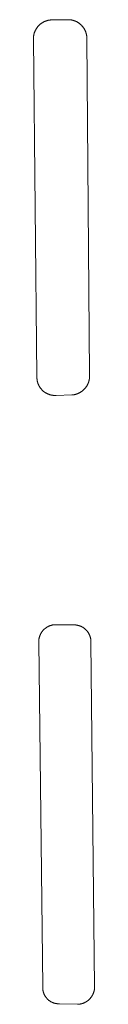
# Model space of a CAD drawing. Extents: x 211930 to 222589, y 569015 to 577578.
# Tile 84 of 95: x 222556.63 to 222558.23, y 575912.91 to 575938.68. Entities that reach past the tile are written whole.
import ezdxf

# ---------------------------------------------------------------- set-up
doc = ezdxf.new("R2010")
doc.units = 0
doc.layers.add('016 Alles planjaar 2023', color=72, linetype='Continuous', lineweight=20, true_color=0x1e90ff)

msp = doc.modelspace()

# ---------------------------------------------------------------- hatches: boundary and pattern name
at = {"layer": '016 Alles planjaar 2023', "true_color": 0x1e90ff}
h = msp.add_hatch(dxfattribs=at)
h.set_pattern_fill('DQ_CLEAR', color=72, style=0)
h.set_pattern_definition([])
h.paths.add_polyline_path([(222556.628, 575938.169), (222556.721, 575929.343), (222556.721, 575929.335), (222556.72, 575929.327), (222556.72, 575929.319), (222556.72, 575929.311), (222556.721, 575929.303), (222556.721, 575929.295), (222556.721, 575929.288), (222556.722, 575929.28), (222556.723, 575929.272), (222556.724, 575929.264), (222556.725, 575929.256), (222556.726, 575929.248), (222556.727, 575929.24), (222556.728, 575929.233), (222556.73, 575929.225), (222556.731, 575929.217), (222556.733, 575929.209), (222556.735, 575929.202), (222556.737, 575929.194), (222556.739, 575929.186), (222556.741, 575929.179), (222556.744, 575929.171), (222556.746, 575929.164), (222556.749, 575929.156), (222556.752, 575929.149), (222556.755, 575929.141), (222556.758, 575929.134), (222556.761, 575929.127), (222556.764, 575929.119), (222556.767, 575929.112), (222556.771, 575929.105), (222556.775, 575929.098), (222556.778, 575929.091), (222556.782, 575929.084), (222556.786, 575929.077), (222556.79, 575929.071), (222556.794, 575929.064), (222556.799, 575929.057), (222556.803, 575929.051), (222556.808, 575929.044), (222556.812, 575929.038), (222556.817, 575929.031), (222556.822, 575929.025), (222556.827, 575929.019), (222556.832, 575929.013), (222556.837, 575929.007), (222556.842, 575929.001), (222556.848, 575928.995), (222556.853, 575928.989), (222556.859, 575928.983), (222556.864, 575928.978), (222556.87, 575928.972), (222556.876, 575928.967), (222556.882, 575928.962), (222556.888, 575928.957), (222556.894, 575928.951), (222556.9, 575928.946), (222556.906, 575928.942), (222556.912, 575928.937), (222556.919, 575928.932), (222556.925, 575928.928), (222556.932, 575928.923), (222556.938, 575928.919), (222556.945, 575928.915), (222556.952, 575928.91), (222556.959, 575928.906), (222556.966, 575928.903), (222556.973, 575928.899), (222556.98, 575928.895), (222556.987, 575928.892), (222556.994, 575928.888), (222557.001, 575928.885), (222557.008, 575928.882), (222557.016, 575928.879), (222557.023, 575928.876), (222557.03, 575928.873), (222557.038, 575928.87), (222557.045, 575928.868), (222557.053, 575928.865), (222557.06, 575928.863), (222557.068, 575928.861), (222557.076, 575928.859), (222557.083, 575928.857), (222557.091, 575928.855), (222557.099, 575928.853), (222557.107, 575928.852), (222557.114, 575928.85), (222557.122, 575928.849), (222557.13, 575928.848), (222557.138, 575928.847), (222557.146, 575928.846), (222557.154, 575928.845), (222557.162, 575928.844), (222557.17, 575928.844), (222557.177, 575928.843), (222557.185, 575928.843), (222557.193, 575928.843), (222557.201, 575928.843), (222557.209, 575928.843), (222557.217, 575928.844), (222557.225, 575928.844), (222557.637, 575928.856), (222557.645, 575928.857), (222557.654, 575928.858), (222557.662, 575928.858), (222557.67, 575928.86), (222557.678, 575928.861), (222557.687, 575928.862), (222557.695, 575928.864), (222557.703, 575928.865), (222557.711, 575928.867), (222557.719, 575928.869), (222557.727, 575928.871), (222557.735, 575928.873), (222557.743, 575928.876), (222557.751, 575928.878), (222557.759, 575928.881), (222557.767, 575928.883), (222557.775, 575928.886), (222557.783, 575928.889), (222557.791, 575928.892), (222557.798, 575928.896), (222557.806, 575928.899), (222557.813, 575928.902), (222557.821, 575928.906), (222557.828, 575928.91), (222557.836, 575928.914), (222557.843, 575928.918), (222557.85, 575928.922), (222557.858, 575928.926), (222557.865, 575928.93), (222557.872, 575928.935), (222557.879, 575928.94), (222557.886, 575928.944), (222557.892, 575928.949), (222557.899, 575928.954), (222557.906, 575928.959), (222557.912, 575928.964), (222557.919, 575928.969), (222557.925, 575928.975), (222557.931, 575928.98), (222557.938, 575928.986), (222557.944, 575928.992), (222557.95, 575928.997), (222557.956, 575929.003), (222557.961, 575929.009), (222557.967, 575929.015), (222557.973, 575929.021), (222557.978, 575929.028), (222557.984, 575929.034), (222557.989, 575929.041), (222557.994, 575929.047), (222557.999, 575929.054), (222558.004, 575929.06), (222558.009, 575929.067), (222558.014, 575929.074), (222558.018, 575929.081), (222558.023, 575929.088), (222558.027, 575929.095), (222558.032, 575929.102), (222558.036, 575929.109), (222558.04, 575929.117), (222558.044, 575929.124), (222558.047, 575929.132), (222558.051, 575929.139), (222558.055, 575929.147), (222558.058, 575929.154), (222558.061, 575929.162), (222558.064, 575929.17), (222558.067, 575929.177), (222558.07, 575929.185), (222558.073, 575929.193), (222558.076, 575929.201), (222558.078, 575929.209), (222558.081, 575929.217), (222558.083, 575929.225), (222558.085, 575929.233), (222558.087, 575929.241), (222558.089, 575929.249), (222558.09, 575929.258), (222558.092, 575929.266), (222558.093, 575929.274), (222558.095, 575929.282), (222558.096, 575929.29), (222558.097, 575929.299), (222558.098, 575929.307), (222558.098, 575929.315), (222558.099, 575929.324), (222558.099, 575929.332), (222558.1, 575929.34), (222558.1, 575929.349), (222558.1, 575929.357), (222558.1, 575929.365), (222558.099, 575929.374), (222558.099, 575929.382), (222558.028, 575938.193), (222558.028, 575938.201), (222558.028, 575938.209), (222558.027, 575938.217), (222558.027, 575938.226), (222558.026, 575938.234), (222558.025, 575938.242), (222558.024, 575938.25), (222558.023, 575938.258), (222558.022, 575938.266), (222558.02, 575938.274), (222558.019, 575938.282), (222558.017, 575938.29), (222558.015, 575938.298), (222558.013, 575938.306), (222558.011, 575938.314), (222558.009, 575938.321), (222558.007, 575938.329), (222558.005, 575938.337), (222558.002, 575938.345), (222557.999, 575938.352), (222557.997, 575938.36), (222557.994, 575938.368), (222557.991, 575938.375), (222557.987, 575938.383), (222557.984, 575938.39), (222557.981, 575938.397), (222557.977, 575938.405), (222557.973, 575938.412), (222557.97, 575938.419), (222557.966, 575938.426), (222557.962, 575938.433), (222557.958, 575938.44), (222557.953, 575938.447), (222557.949, 575938.454), (222557.944, 575938.461), (222557.94, 575938.468), (222557.935, 575938.474), (222557.93, 575938.481), (222557.925, 575938.487), (222557.92, 575938.494), (222557.915, 575938.5), (222557.91, 575938.506), (222557.905, 575938.512), (222557.899, 575938.519), (222557.894, 575938.524), (222557.888, 575938.53), (222557.882, 575938.536), (222557.876, 575938.542), (222557.87, 575938.547), (222557.864, 575938.553), (222557.858, 575938.558), (222557.852, 575938.563), (222557.846, 575938.569), (222557.84, 575938.574), (222557.833, 575938.579), (222557.827, 575938.583), (222557.82, 575938.588), (222557.813, 575938.593), (222557.806, 575938.597), (222557.8, 575938.602), (222557.793, 575938.606), (222557.786, 575938.61), (222557.779, 575938.614), (222557.772, 575938.618), (222557.764, 575938.622), (222557.757, 575938.626), (222557.75, 575938.629), (222557.742, 575938.633), (222557.735, 575938.636), (222557.728, 575938.639), (222557.72, 575938.642), (222557.712, 575938.645), (222557.705, 575938.648), (222557.697, 575938.651), (222557.689, 575938.654), (222557.682, 575938.656), (222557.674, 575938.658), (222557.666, 575938.66), (222557.658, 575938.663), (222557.65, 575938.664), (222557.642, 575938.666), (222557.634, 575938.668), (222557.626, 575938.67), (222557.618, 575938.671), (222557.61, 575938.672), (222557.602, 575938.673), (222557.594, 575938.674), (222557.586, 575938.675), (222557.578, 575938.676), (222557.57, 575938.677), (222557.562, 575938.677), (222557.554, 575938.677), (222557.546, 575938.678), (222557.537, 575938.678), (222557.529, 575938.678), (222557.521, 575938.677), (222557.513, 575938.677), (222557.138, 575938.673), (222557.13, 575938.673), (222557.121, 575938.673), (222557.113, 575938.673), (222557.105, 575938.673), (222557.097, 575938.672), (222557.088, 575938.672), (222557.08, 575938.671), (222557.072, 575938.67), (222557.064, 575938.669), (222557.056, 575938.668), (222557.048, 575938.667), (222557.039, 575938.666), (222557.031, 575938.664), (222557.023, 575938.663), (222557.015, 575938.661), (222557.007, 575938.659), (222556.999, 575938.657), (222556.991, 575938.655), (222556.983, 575938.652), (222556.975, 575938.65), (222556.967, 575938.647), (222556.96, 575938.645), (222556.952, 575938.642), (222556.944, 575938.639), (222556.936, 575938.636), (222556.929, 575938.633), (222556.921, 575938.629), (222556.914, 575938.626), (222556.906, 575938.622), (222556.899, 575938.619), (222556.892, 575938.615), (222556.884, 575938.611), (222556.877, 575938.607), (222556.87, 575938.603), (222556.863, 575938.598), (222556.856, 575938.594), (222556.849, 575938.59), (222556.842, 575938.585), (222556.836, 575938.58), (222556.829, 575938.575), (222556.822, 575938.57), (222556.816, 575938.565), (222556.809, 575938.56), (222556.803, 575938.555), (222556.797, 575938.549), (222556.791, 575938.544), (222556.785, 575938.538), (222556.779, 575938.533), (222556.773, 575938.527), (222556.767, 575938.521), (222556.761, 575938.515), (222556.756, 575938.509), (222556.75, 575938.503), (222556.745, 575938.496), (222556.74, 575938.49), (222556.734, 575938.483), (222556.729, 575938.477), (222556.724, 575938.47), (222556.72, 575938.464), (222556.715, 575938.457), (222556.71, 575938.45), (222556.706, 575938.443), (222556.701, 575938.436), (222556.697, 575938.429), (222556.693, 575938.422), (222556.689, 575938.415), (222556.685, 575938.407), (222556.681, 575938.4), (222556.678, 575938.393), (222556.674, 575938.385), (222556.671, 575938.378), (222556.667, 575938.37), (222556.664, 575938.362), (222556.661, 575938.355), (222556.658, 575938.347), (222556.656, 575938.339), (222556.653, 575938.331), (222556.65, 575938.324), (222556.648, 575938.316), (222556.646, 575938.308), (222556.644, 575938.3), (222556.642, 575938.292), (222556.64, 575938.284), (222556.638, 575938.276), (222556.636, 575938.268), (222556.635, 575938.259), (222556.634, 575938.251), (222556.632, 575938.243), (222556.631, 575938.235), (222556.631, 575938.227), (222556.63, 575938.218), (222556.629, 575938.21), (222556.629, 575938.202), (222556.628, 575938.194), (222556.628, 575938.186), (222556.628, 575938.177), (222556.628, 575938.169)])
h = msp.add_hatch(dxfattribs=at)
h.set_pattern_fill('DQ_CLEAR', color=72, style=0)
h.set_pattern_definition([])
h.paths.add_polyline_path([(222557.227, 575922.843), (222557.22, 575922.843), (222557.212, 575922.843), (222557.205, 575922.843), (222557.197, 575922.843), (222557.19, 575922.843), (222557.183, 575922.842), (222557.175, 575922.842), (222557.168, 575922.841), (222557.161, 575922.84), (222557.153, 575922.839), (222557.146, 575922.838), (222557.139, 575922.837), (222557.131, 575922.836), (222557.124, 575922.834), (222557.117, 575922.833), (222557.11, 575922.831), (222557.103, 575922.829), (222557.095, 575922.827), (222557.088, 575922.825), (222557.081, 575922.823), (222557.074, 575922.821), (222557.067, 575922.819), (222557.06, 575922.816), (222557.053, 575922.813), (222557.046, 575922.811), (222557.04, 575922.808), (222557.033, 575922.805), (222557.026, 575922.802), (222557.019, 575922.799), (222557.013, 575922.796), (222557.006, 575922.792), (222557, 575922.789), (222556.993, 575922.785), (222556.987, 575922.781), (222556.981, 575922.778), (222556.974, 575922.774), (222556.968, 575922.77), (222556.962, 575922.765), (222556.956, 575922.761), (222556.95, 575922.757), (222556.944, 575922.752), (222556.938, 575922.748), (222556.932, 575922.743), (222556.927, 575922.739), (222556.921, 575922.734), (222556.916, 575922.729), (222556.91, 575922.724), (222556.905, 575922.719), (222556.9, 575922.714), (222556.894, 575922.708), (222556.889, 575922.703), (222556.884, 575922.698), (222556.879, 575922.692), (222556.875, 575922.687), (222556.87, 575922.681), (222556.865, 575922.675), (222556.861, 575922.669), (222556.856, 575922.663), (222556.852, 575922.657), (222556.848, 575922.651), (222556.843, 575922.645), (222556.839, 575922.639), (222556.835, 575922.633), (222556.832, 575922.626), (222556.828, 575922.62), (222556.824, 575922.614), (222556.821, 575922.607), (222556.817, 575922.601), (222556.814, 575922.594), (222556.811, 575922.587), (222556.808, 575922.581), (222556.805, 575922.574), (222556.802, 575922.567), (222556.799, 575922.56), (222556.797, 575922.553), (222556.794, 575922.546), (222556.792, 575922.539), (222556.789, 575922.532), (222556.787, 575922.525), (222556.785, 575922.518), (222556.783, 575922.511), (222556.781, 575922.504), (222556.78, 575922.497), (222556.778, 575922.489), (222556.777, 575922.482), (222556.775, 575922.475), (222556.774, 575922.468), (222556.773, 575922.46), (222556.772, 575922.453), (222556.771, 575922.446), (222556.771, 575922.438), (222556.77, 575922.431), (222556.77, 575922.424), (222556.769, 575922.416), (222556.769, 575922.409), (222556.769, 575922.401), (222556.769, 575922.394), (222556.872, 575913.368), (222556.872, 575913.361), (222556.872, 575913.354), (222556.872, 575913.347), (222556.872, 575913.34), (222556.872, 575913.333), (222556.872, 575913.325), (222556.873, 575913.318), (222556.873, 575913.311), (222556.874, 575913.304), (222556.875, 575913.297), (222556.875, 575913.29), (222556.876, 575913.283), (222556.878, 575913.276), (222556.879, 575913.269), (222556.88, 575913.262), (222556.882, 575913.255), (222556.883, 575913.248), (222556.885, 575913.241), (222556.887, 575913.235), (222556.889, 575913.228), (222556.891, 575913.221), (222556.893, 575913.214), (222556.895, 575913.207), (222556.898, 575913.201), (222556.9, 575913.194), (222556.903, 575913.187), (222556.906, 575913.181), (222556.908, 575913.174), (222556.911, 575913.168), (222556.914, 575913.162), (222556.918, 575913.155), (222556.921, 575913.149), (222556.924, 575913.143), (222556.928, 575913.136), (222556.931, 575913.13), (222556.935, 575913.124), (222556.939, 575913.118), (222556.943, 575913.112), (222556.947, 575913.106), (222556.951, 575913.101), (222556.955, 575913.095), (222556.959, 575913.089), (222556.963, 575913.084), (222556.968, 575913.078), (222556.972, 575913.073), (222556.977, 575913.067), (222556.982, 575913.062), (222556.987, 575913.057), (222556.991, 575913.052), (222556.996, 575913.046), (222557.002, 575913.042), (222557.007, 575913.037), (222557.012, 575913.032), (222557.017, 575913.027), (222557.023, 575913.022), (222557.028, 575913.018), (222557.034, 575913.013), (222557.039, 575913.009), (222557.045, 575913.005), (222557.051, 575913.001), (222557.056, 575912.997), (222557.062, 575912.993), (222557.068, 575912.989), (222557.074, 575912.985), (222557.08, 575912.981), (222557.087, 575912.978), (222557.093, 575912.974), (222557.099, 575912.971), (222557.105, 575912.968), (222557.112, 575912.965), (222557.118, 575912.962), (222557.124, 575912.959), (222557.131, 575912.956), (222557.138, 575912.953), (222557.144, 575912.95), (222557.151, 575912.948), (222557.157, 575912.946), (222557.164, 575912.943), (222557.171, 575912.941), (222557.178, 575912.939), (222557.185, 575912.937), (222557.191, 575912.935), (222557.198, 575912.934), (222557.205, 575912.932), (222557.212, 575912.93), (222557.219, 575912.929), (222557.226, 575912.928), (222557.233, 575912.927), (222557.24, 575912.926), (222557.247, 575912.925), (222557.254, 575912.924), (222557.261, 575912.923), (222557.268, 575912.923), (222557.276, 575912.922), (222557.283, 575912.922), (222557.29, 575912.922), (222557.297, 575912.922), (222557.304, 575912.922), (222557.311, 575912.922), (222557.787, 575912.909), (222557.795, 575912.909), (222557.802, 575912.91), (222557.81, 575912.91), (222557.818, 575912.911), (222557.825, 575912.912), (222557.833, 575912.913), (222557.84, 575912.914), (222557.848, 575912.915), (222557.855, 575912.916), (222557.863, 575912.918), (222557.871, 575912.92), (222557.878, 575912.921), (222557.885, 575912.923), (222557.893, 575912.925), (222557.9, 575912.927), (222557.908, 575912.929), (222557.915, 575912.932), (222557.922, 575912.934), (222557.929, 575912.937), (222557.936, 575912.939), (222557.944, 575912.942), (222557.951, 575912.945), (222557.958, 575912.948), (222557.965, 575912.951), (222557.972, 575912.955), (222557.978, 575912.958), (222557.985, 575912.962), (222557.992, 575912.965), (222557.999, 575912.969), (222558.005, 575912.973), (222558.012, 575912.977), (222558.018, 575912.981), (222558.025, 575912.985), (222558.031, 575912.989), (222558.038, 575912.994), (222558.044, 575912.998), (222558.05, 575913.003), (222558.056, 575913.007), (222558.062, 575913.012), (222558.068, 575913.017), (222558.074, 575913.022), (222558.079, 575913.027), (222558.085, 575913.032), (222558.091, 575913.038), (222558.096, 575913.043), (222558.101, 575913.048), (222558.107, 575913.054), (222558.112, 575913.06), (222558.117, 575913.065), (222558.122, 575913.071), (222558.127, 575913.077), (222558.132, 575913.083), (222558.136, 575913.089), (222558.141, 575913.095), (222558.145, 575913.101), (222558.15, 575913.108), (222558.154, 575913.114), (222558.158, 575913.12), (222558.162, 575913.127), (222558.166, 575913.133), (222558.17, 575913.14), (222558.174, 575913.147), (222558.178, 575913.153), (222558.181, 575913.16), (222558.185, 575913.167), (222558.188, 575913.174), (222558.191, 575913.181), (222558.194, 575913.188), (222558.197, 575913.195), (222558.2, 575913.202), (222558.203, 575913.209), (222558.205, 575913.217), (222558.208, 575913.224), (222558.21, 575913.231), (222558.212, 575913.239), (222558.214, 575913.246), (222558.216, 575913.253), (222558.218, 575913.261), (222558.22, 575913.268), (222558.222, 575913.276), (222558.223, 575913.283), (222558.224, 575913.291), (222558.226, 575913.298), (222558.227, 575913.306), (222558.228, 575913.313), (222558.229, 575913.321), (222558.229, 575913.329), (222558.23, 575913.336), (222558.23, 575913.344), (222558.231, 575913.352), (222558.231, 575913.359), (222558.231, 575913.367), (222558.136, 575922.394), (222558.136, 575922.401), (222558.136, 575922.409), (222558.135, 575922.416), (222558.135, 575922.423), (222558.134, 575922.431), (222558.134, 575922.438), (222558.133, 575922.446), (222558.132, 575922.453), (222558.131, 575922.46), (222558.13, 575922.467), (222558.129, 575922.475), (222558.127, 575922.482), (222558.126, 575922.489), (222558.124, 575922.496), (222558.122, 575922.503), (222558.12, 575922.511), (222558.118, 575922.518), (222558.116, 575922.525), (222558.114, 575922.532), (222558.112, 575922.539), (222558.109, 575922.546), (222558.107, 575922.553), (222558.104, 575922.56), (222558.101, 575922.566), (222558.098, 575922.573), (222558.095, 575922.58), (222558.092, 575922.587), (222558.089, 575922.593), (222558.085, 575922.6), (222558.082, 575922.606), (222558.078, 575922.613), (222558.075, 575922.619), (222558.071, 575922.625), (222558.067, 575922.632), (222558.063, 575922.638), (222558.059, 575922.644), (222558.055, 575922.65), (222558.05, 575922.656), (222558.046, 575922.662), (222558.041, 575922.668), (222558.037, 575922.674), (222558.032, 575922.679), (222558.027, 575922.685), (222558.023, 575922.69), (222558.018, 575922.696), (222558.013, 575922.701), (222558.007, 575922.707), (222558.002, 575922.712), (222557.997, 575922.717), (222557.991, 575922.722), (222557.986, 575922.727), (222557.98, 575922.732), (222557.975, 575922.736), (222557.969, 575922.741), (222557.963, 575922.746), (222557.957, 575922.75), (222557.951, 575922.755), (222557.945, 575922.759), (222557.939, 575922.763), (222557.933, 575922.767), (222557.927, 575922.771), (222557.921, 575922.775), (222557.914, 575922.779), (222557.908, 575922.782), (222557.901, 575922.786), (222557.895, 575922.789), (222557.888, 575922.793), (222557.882, 575922.796), (222557.875, 575922.799), (222557.868, 575922.802), (222557.862, 575922.805), (222557.855, 575922.808), (222557.848, 575922.81), (222557.841, 575922.813), (222557.834, 575922.815), (222557.827, 575922.818), (222557.82, 575922.82), (222557.813, 575922.822), (222557.806, 575922.824), (222557.799, 575922.826), (222557.791, 575922.827), (222557.784, 575922.829), (222557.777, 575922.831), (222557.77, 575922.832), (222557.762, 575922.833), (222557.755, 575922.834), (222557.748, 575922.835), (222557.741, 575922.836), (222557.733, 575922.837), (222557.726, 575922.838), (222557.718, 575922.838), (222557.711, 575922.839), (222557.704, 575922.839), (222557.696, 575922.839), (222557.689, 575922.839), (222557.227, 575922.843)])

# ---------------------------------------------------------------- linework, layer by layer
at = {"layer": '016 Alles planjaar 2023', "color": 14, "true_color": 0x004000}
for points in [[(222556.628, 575938.169), (222556.721, 575929.343), (222556.721, 575929.335), (222556.72, 575929.327), (222556.72, 575929.319), (222556.72, 575929.311), (222556.721, 575929.303), (222556.721, 575929.295), (222556.721, 575929.288), (222556.722, 575929.28), (222556.723, 575929.272), (222556.724, 575929.264), (222556.725, 575929.256), (222556.726, 575929.248), (222556.727, 575929.24), (222556.728, 575929.233), (222556.73, 575929.225), (222556.731, 575929.217), (222556.733, 575929.209), (222556.735, 575929.202), (222556.737, 575929.194), (222556.739, 575929.186), (222556.741, 575929.179), (222556.744, 575929.171), (222556.746, 575929.164), (222556.749, 575929.156), (222556.752, 575929.149), (222556.755, 575929.141), (222556.758, 575929.134), (222556.761, 575929.127), (222556.764, 575929.119), (222556.767, 575929.112), (222556.771, 575929.105), (222556.775, 575929.098), (222556.778, 575929.091), (222556.782, 575929.084), (222556.786, 575929.077), (222556.79, 575929.071), (222556.794, 575929.064), (222556.799, 575929.057), (222556.803, 575929.051), (222556.808, 575929.044), (222556.812, 575929.038), (222556.817, 575929.031), (222556.822, 575929.025), (222556.827, 575929.019), (222556.832, 575929.013), (222556.837, 575929.007), (222556.842, 575929.001), (222556.848, 575928.995), (222556.853, 575928.989), (222556.859, 575928.983), (222556.864, 575928.978), (222556.87, 575928.972), (222556.876, 575928.967), (222556.882, 575928.962), (222556.888, 575928.957), (222556.894, 575928.951), (222556.9, 575928.946), (222556.906, 575928.942), (222556.912, 575928.937), (222556.919, 575928.932), (222556.925, 575928.928), (222556.932, 575928.923), (222556.938, 575928.919), (222556.945, 575928.915), (222556.952, 575928.91), (222556.959, 575928.906), (222556.966, 575928.903), (222556.973, 575928.899), (222556.98, 575928.895), (222556.987, 575928.892), (222556.994, 575928.888), (222557.001, 575928.885), (222557.008, 575928.882), (222557.016, 575928.879), (222557.023, 575928.876), (222557.03, 575928.873), (222557.038, 575928.87), (222557.045, 575928.868), (222557.053, 575928.865), (222557.06, 575928.863), (222557.068, 575928.861), (222557.076, 575928.859), (222557.083, 575928.857), (222557.091, 575928.855), (222557.099, 575928.853), (222557.107, 575928.852), (222557.114, 575928.85), (222557.122, 575928.849), (222557.13, 575928.848), (222557.138, 575928.847), (222557.146, 575928.846), (222557.154, 575928.845), (222557.162, 575928.844), (222557.17, 575928.844), (222557.177, 575928.843), (222557.185, 575928.843), (222557.193, 575928.843), (222557.201, 575928.843), (222557.209, 575928.843), (222557.217, 575928.844), (222557.225, 575928.844), (222557.637, 575928.856), (222557.645, 575928.857), (222557.654, 575928.858), (222557.662, 575928.858), (222557.67, 575928.86), (222557.678, 575928.861), (222557.687, 575928.862), (222557.695, 575928.864), (222557.703, 575928.865), (222557.711, 575928.867), (222557.719, 575928.869), (222557.727, 575928.871), (222557.735, 575928.873), (222557.743, 575928.876), (222557.751, 575928.878), (222557.759, 575928.881), (222557.767, 575928.883), (222557.775, 575928.886), (222557.783, 575928.889), (222557.791, 575928.892), (222557.798, 575928.896), (222557.806, 575928.899), (222557.813, 575928.902), (222557.821, 575928.906), (222557.828, 575928.91), (222557.836, 575928.914), (222557.843, 575928.918), (222557.85, 575928.922), (222557.858, 575928.926), (222557.865, 575928.93), (222557.872, 575928.935), (222557.879, 575928.94), (222557.886, 575928.944), (222557.892, 575928.949), (222557.899, 575928.954), (222557.906, 575928.959), (222557.912, 575928.964), (222557.919, 575928.969), (222557.925, 575928.975), (222557.931, 575928.98), (222557.938, 575928.986), (222557.944, 575928.992), (222557.95, 575928.997), (222557.956, 575929.003), (222557.961, 575929.009), (222557.967, 575929.015), (222557.973, 575929.021), (222557.978, 575929.028), (222557.984, 575929.034), (222557.989, 575929.041), (222557.994, 575929.047), (222557.999, 575929.054), (222558.004, 575929.06), (222558.009, 575929.067), (222558.014, 575929.074), (222558.018, 575929.081), (222558.023, 575929.088), (222558.027, 575929.095), (222558.032, 575929.102), (222558.036, 575929.109), (222558.04, 575929.117), (222558.044, 575929.124), (222558.047, 575929.132), (222558.051, 575929.139), (222558.055, 575929.147), (222558.058, 575929.154), (222558.061, 575929.162), (222558.064, 575929.17), (222558.067, 575929.177), (222558.07, 575929.185), (222558.073, 575929.193), (222558.076, 575929.201), (222558.078, 575929.209), (222558.081, 575929.217), (222558.083, 575929.225), (222558.085, 575929.233), (222558.087, 575929.241), (222558.089, 575929.249), (222558.09, 575929.258), (222558.092, 575929.266), (222558.093, 575929.274), (222558.095, 575929.282), (222558.096, 575929.29), (222558.097, 575929.299), (222558.098, 575929.307), (222558.098, 575929.315), (222558.099, 575929.324), (222558.099, 575929.332), (222558.1, 575929.34), (222558.1, 575929.349), (222558.1, 575929.357), (222558.1, 575929.365), (222558.099, 575929.374), (222558.099, 575929.382), (222558.028, 575938.193), (222558.028, 575938.201), (222558.028, 575938.209), (222558.027, 575938.217), (222558.027, 575938.226), (222558.026, 575938.234), (222558.025, 575938.242), (222558.024, 575938.25), (222558.023, 575938.258), (222558.022, 575938.266), (222558.02, 575938.274), (222558.019, 575938.282), (222558.017, 575938.29), (222558.015, 575938.298), (222558.013, 575938.306), (222558.011, 575938.314), (222558.009, 575938.321), (222558.007, 575938.329), (222558.005, 575938.337), (222558.002, 575938.345), (222557.999, 575938.352), (222557.997, 575938.36), (222557.994, 575938.368), (222557.991, 575938.375), (222557.987, 575938.383), (222557.984, 575938.39), (222557.981, 575938.397), (222557.977, 575938.405), (222557.973, 575938.412), (222557.97, 575938.419), (222557.966, 575938.426), (222557.962, 575938.433), (222557.958, 575938.44), (222557.953, 575938.447), (222557.949, 575938.454), (222557.944, 575938.461), (222557.94, 575938.468), (222557.935, 575938.474), (222557.93, 575938.481), (222557.925, 575938.487), (222557.92, 575938.494), (222557.915, 575938.5), (222557.91, 575938.506), (222557.905, 575938.512), (222557.899, 575938.519), (222557.894, 575938.524), (222557.888, 575938.53), (222557.882, 575938.536), (222557.876, 575938.542), (222557.87, 575938.547), (222557.864, 575938.553), (222557.858, 575938.558), (222557.852, 575938.563), (222557.846, 575938.569), (222557.84, 575938.574), (222557.833, 575938.579), (222557.827, 575938.583), (222557.82, 575938.588), (222557.813, 575938.593), (222557.806, 575938.597), (222557.8, 575938.602), (222557.793, 575938.606), (222557.786, 575938.61), (222557.779, 575938.614), (222557.772, 575938.618), (222557.764, 575938.622), (222557.757, 575938.626), (222557.75, 575938.629), (222557.742, 575938.633), (222557.735, 575938.636), (222557.728, 575938.639), (222557.72, 575938.642), (222557.712, 575938.645), (222557.705, 575938.648), (222557.697, 575938.651), (222557.689, 575938.654), (222557.682, 575938.656), (222557.674, 575938.658), (222557.666, 575938.66), (222557.658, 575938.663), (222557.65, 575938.664), (222557.642, 575938.666), (222557.634, 575938.668), (222557.626, 575938.67), (222557.618, 575938.671), (222557.61, 575938.672), (222557.602, 575938.673), (222557.594, 575938.674), (222557.586, 575938.675), (222557.578, 575938.676), (222557.57, 575938.677), (222557.562, 575938.677), (222557.554, 575938.677), (222557.546, 575938.678), (222557.537, 575938.678), (222557.529, 575938.678), (222557.521, 575938.677), (222557.513, 575938.677), (222557.138, 575938.673), (222557.13, 575938.673), (222557.121, 575938.673), (222557.113, 575938.673), (222557.105, 575938.673), (222557.097, 575938.672), (222557.088, 575938.672), (222557.08, 575938.671), (222557.072, 575938.67), (222557.064, 575938.669), (222557.056, 575938.668), (222557.048, 575938.667), (222557.039, 575938.666), (222557.031, 575938.664), (222557.023, 575938.663), (222557.015, 575938.661), (222557.007, 575938.659), (222556.999, 575938.657), (222556.991, 575938.655), (222556.983, 575938.652), (222556.975, 575938.65), (222556.967, 575938.647), (222556.96, 575938.645), (222556.952, 575938.642), (222556.944, 575938.639), (222556.936, 575938.636), (222556.929, 575938.633), (222556.921, 575938.629), (222556.914, 575938.626), (222556.906, 575938.622), (222556.899, 575938.619), (222556.892, 575938.615), (222556.884, 575938.611), (222556.877, 575938.607), (222556.87, 575938.603), (222556.863, 575938.598), (222556.856, 575938.594), (222556.849, 575938.59), (222556.842, 575938.585), (222556.836, 575938.58), (222556.829, 575938.575), (222556.822, 575938.57), (222556.816, 575938.565), (222556.809, 575938.56), (222556.803, 575938.555), (222556.797, 575938.549), (222556.791, 575938.544), (222556.785, 575938.538), (222556.779, 575938.533), (222556.773, 575938.527), (222556.767, 575938.521), (222556.761, 575938.515), (222556.756, 575938.509), (222556.75, 575938.503), (222556.745, 575938.496), (222556.74, 575938.49), (222556.734, 575938.483), (222556.729, 575938.477), (222556.724, 575938.47), (222556.72, 575938.464), (222556.715, 575938.457), (222556.71, 575938.45), (222556.706, 575938.443), (222556.701, 575938.436), (222556.697, 575938.429), (222556.693, 575938.422), (222556.689, 575938.415), (222556.685, 575938.407), (222556.681, 575938.4), (222556.678, 575938.393), (222556.674, 575938.385), (222556.671, 575938.378), (222556.667, 575938.37), (222556.664, 575938.362), (222556.661, 575938.355), (222556.658, 575938.347), (222556.656, 575938.339), (222556.653, 575938.331), (222556.65, 575938.324), (222556.648, 575938.316), (222556.646, 575938.308), (222556.644, 575938.3), (222556.642, 575938.292), (222556.64, 575938.284), (222556.638, 575938.276), (222556.636, 575938.268), (222556.635, 575938.259), (222556.634, 575938.251), (222556.632, 575938.243), (222556.631, 575938.235), (222556.631, 575938.227), (222556.63, 575938.218), (222556.629, 575938.21), (222556.629, 575938.202), (222556.628, 575938.194), (222556.628, 575938.186), (222556.628, 575938.177), (222556.628, 575938.169)], [(222557.227, 575922.843), (222557.22, 575922.843), (222557.212, 575922.843), (222557.205, 575922.843), (222557.197, 575922.843), (222557.19, 575922.843), (222557.183, 575922.842), (222557.175, 575922.842), (222557.168, 575922.841), (222557.161, 575922.84), (222557.153, 575922.839), (222557.146, 575922.838), (222557.139, 575922.837), (222557.131, 575922.836), (222557.124, 575922.834), (222557.117, 575922.833), (222557.11, 575922.831), (222557.103, 575922.829), (222557.095, 575922.827), (222557.088, 575922.825), (222557.081, 575922.823), (222557.074, 575922.821), (222557.067, 575922.819), (222557.06, 575922.816), (222557.053, 575922.813), (222557.046, 575922.811), (222557.04, 575922.808), (222557.033, 575922.805), (222557.026, 575922.802), (222557.019, 575922.799), (222557.013, 575922.796), (222557.006, 575922.792), (222557, 575922.789), (222556.993, 575922.785), (222556.987, 575922.781), (222556.981, 575922.778), (222556.974, 575922.774), (222556.968, 575922.77), (222556.962, 575922.765), (222556.956, 575922.761), (222556.95, 575922.757), (222556.944, 575922.752), (222556.938, 575922.748), (222556.932, 575922.743), (222556.927, 575922.739), (222556.921, 575922.734), (222556.916, 575922.729), (222556.91, 575922.724), (222556.905, 575922.719), (222556.9, 575922.714), (222556.894, 575922.708), (222556.889, 575922.703), (222556.884, 575922.698), (222556.879, 575922.692), (222556.875, 575922.687), (222556.87, 575922.681), (222556.865, 575922.675), (222556.861, 575922.669), (222556.856, 575922.663), (222556.852, 575922.657), (222556.848, 575922.651), (222556.843, 575922.645), (222556.839, 575922.639), (222556.835, 575922.633), (222556.832, 575922.626), (222556.828, 575922.62), (222556.824, 575922.614), (222556.821, 575922.607), (222556.817, 575922.601), (222556.814, 575922.594), (222556.811, 575922.587), (222556.808, 575922.581), (222556.805, 575922.574), (222556.802, 575922.567), (222556.799, 575922.56), (222556.797, 575922.553), (222556.794, 575922.546), (222556.792, 575922.539), (222556.789, 575922.532), (222556.787, 575922.525), (222556.785, 575922.518), (222556.783, 575922.511), (222556.781, 575922.504), (222556.78, 575922.497), (222556.778, 575922.489), (222556.777, 575922.482), (222556.775, 575922.475), (222556.774, 575922.468), (222556.773, 575922.46), (222556.772, 575922.453), (222556.771, 575922.446), (222556.771, 575922.438), (222556.77, 575922.431), (222556.77, 575922.424), (222556.769, 575922.416), (222556.769, 575922.409), (222556.769, 575922.401), (222556.769, 575922.394), (222556.872, 575913.368), (222556.872, 575913.361), (222556.872, 575913.354), (222556.872, 575913.347), (222556.872, 575913.34), (222556.872, 575913.333), (222556.872, 575913.325), (222556.873, 575913.318), (222556.873, 575913.311), (222556.874, 575913.304), (222556.875, 575913.297), (222556.875, 575913.29), (222556.876, 575913.283), (222556.878, 575913.276), (222556.879, 575913.269), (222556.88, 575913.262), (222556.882, 575913.255), (222556.883, 575913.248), (222556.885, 575913.241), (222556.887, 575913.235), (222556.889, 575913.228), (222556.891, 575913.221), (222556.893, 575913.214), (222556.895, 575913.207), (222556.898, 575913.201), (222556.9, 575913.194), (222556.903, 575913.187), (222556.906, 575913.181), (222556.908, 575913.174), (222556.911, 575913.168), (222556.914, 575913.162), (222556.918, 575913.155), (222556.921, 575913.149), (222556.924, 575913.143), (222556.928, 575913.136), (222556.931, 575913.13), (222556.935, 575913.124), (222556.939, 575913.118), (222556.943, 575913.112), (222556.947, 575913.106), (222556.951, 575913.101), (222556.955, 575913.095), (222556.959, 575913.089), (222556.963, 575913.084), (222556.968, 575913.078), (222556.972, 575913.073), (222556.977, 575913.067), (222556.982, 575913.062), (222556.987, 575913.057), (222556.991, 575913.052), (222556.996, 575913.046), (222557.002, 575913.042), (222557.007, 575913.037), (222557.012, 575913.032), (222557.017, 575913.027), (222557.023, 575913.022), (222557.028, 575913.018), (222557.034, 575913.013), (222557.039, 575913.009), (222557.045, 575913.005), (222557.051, 575913.001), (222557.056, 575912.997), (222557.062, 575912.993), (222557.068, 575912.989), (222557.074, 575912.985), (222557.08, 575912.981), (222557.087, 575912.978), (222557.093, 575912.974), (222557.099, 575912.971), (222557.105, 575912.968), (222557.112, 575912.965), (222557.118, 575912.962), (222557.124, 575912.959), (222557.131, 575912.956), (222557.138, 575912.953), (222557.144, 575912.95), (222557.151, 575912.948), (222557.157, 575912.946), (222557.164, 575912.943), (222557.171, 575912.941), (222557.178, 575912.939), (222557.185, 575912.937), (222557.191, 575912.935), (222557.198, 575912.934), (222557.205, 575912.932), (222557.212, 575912.93), (222557.219, 575912.929), (222557.226, 575912.928), (222557.233, 575912.927), (222557.24, 575912.926), (222557.247, 575912.925), (222557.254, 575912.924), (222557.261, 575912.923), (222557.268, 575912.923), (222557.276, 575912.922), (222557.283, 575912.922), (222557.29, 575912.922), (222557.297, 575912.922), (222557.304, 575912.922), (222557.311, 575912.922), (222557.787, 575912.909), (222557.795, 575912.909), (222557.802, 575912.91), (222557.81, 575912.91), (222557.818, 575912.911), (222557.825, 575912.912), (222557.833, 575912.913), (222557.84, 575912.914), (222557.848, 575912.915), (222557.855, 575912.916), (222557.863, 575912.918), (222557.871, 575912.92), (222557.878, 575912.921), (222557.885, 575912.923), (222557.893, 575912.925), (222557.9, 575912.927), (222557.908, 575912.929), (222557.915, 575912.932), (222557.922, 575912.934), (222557.929, 575912.937), (222557.936, 575912.939), (222557.944, 575912.942), (222557.951, 575912.945), (222557.958, 575912.948), (222557.965, 575912.951), (222557.972, 575912.955), (222557.978, 575912.958), (222557.985, 575912.962), (222557.992, 575912.965), (222557.999, 575912.969), (222558.005, 575912.973), (222558.012, 575912.977), (222558.018, 575912.981), (222558.025, 575912.985), (222558.031, 575912.989), (222558.038, 575912.994), (222558.044, 575912.998), (222558.05, 575913.003), (222558.056, 575913.007), (222558.062, 575913.012), (222558.068, 575913.017), (222558.074, 575913.022), (222558.079, 575913.027), (222558.085, 575913.032), (222558.091, 575913.038), (222558.096, 575913.043), (222558.101, 575913.048), (222558.107, 575913.054), (222558.112, 575913.06), (222558.117, 575913.065), (222558.122, 575913.071), (222558.127, 575913.077), (222558.132, 575913.083), (222558.136, 575913.089), (222558.141, 575913.095), (222558.145, 575913.101), (222558.15, 575913.108), (222558.154, 575913.114), (222558.158, 575913.12), (222558.162, 575913.127), (222558.166, 575913.133), (222558.17, 575913.14), (222558.174, 575913.147), (222558.178, 575913.153), (222558.181, 575913.16), (222558.185, 575913.167), (222558.188, 575913.174), (222558.191, 575913.181), (222558.194, 575913.188), (222558.197, 575913.195), (222558.2, 575913.202), (222558.203, 575913.209), (222558.205, 575913.217), (222558.208, 575913.224), (222558.21, 575913.231), (222558.212, 575913.239), (222558.214, 575913.246), (222558.216, 575913.253), (222558.218, 575913.261), (222558.22, 575913.268), (222558.222, 575913.276), (222558.223, 575913.283), (222558.224, 575913.291), (222558.226, 575913.298), (222558.227, 575913.306), (222558.228, 575913.313), (222558.229, 575913.321), (222558.229, 575913.329), (222558.23, 575913.336), (222558.23, 575913.344), (222558.231, 575913.352), (222558.231, 575913.359), (222558.231, 575913.367), (222558.136, 575922.394), (222558.136, 575922.401), (222558.136, 575922.409), (222558.135, 575922.416), (222558.135, 575922.423), (222558.134, 575922.431), (222558.134, 575922.438), (222558.133, 575922.446), (222558.132, 575922.453), (222558.131, 575922.46), (222558.13, 575922.467), (222558.129, 575922.475), (222558.127, 575922.482), (222558.126, 575922.489), (222558.124, 575922.496), (222558.122, 575922.503), (222558.12, 575922.511), (222558.118, 575922.518), (222558.116, 575922.525), (222558.114, 575922.532), (222558.112, 575922.539), (222558.109, 575922.546), (222558.107, 575922.553), (222558.104, 575922.56), (222558.101, 575922.566), (222558.098, 575922.573), (222558.095, 575922.58), (222558.092, 575922.587), (222558.089, 575922.593), (222558.085, 575922.6), (222558.082, 575922.606), (222558.078, 575922.613), (222558.075, 575922.619), (222558.071, 575922.625), (222558.067, 575922.632), (222558.063, 575922.638), (222558.059, 575922.644), (222558.055, 575922.65), (222558.05, 575922.656), (222558.046, 575922.662), (222558.041, 575922.668), (222558.037, 575922.674), (222558.032, 575922.679), (222558.027, 575922.685), (222558.023, 575922.69), (222558.018, 575922.696), (222558.013, 575922.701), (222558.007, 575922.707), (222558.002, 575922.712), (222557.997, 575922.717), (222557.991, 575922.722), (222557.986, 575922.727), (222557.98, 575922.732), (222557.975, 575922.736), (222557.969, 575922.741), (222557.963, 575922.746), (222557.957, 575922.75), (222557.951, 575922.755), (222557.945, 575922.759), (222557.939, 575922.763), (222557.933, 575922.767), (222557.927, 575922.771), (222557.921, 575922.775), (222557.914, 575922.779), (222557.908, 575922.782), (222557.901, 575922.786), (222557.895, 575922.789), (222557.888, 575922.793), (222557.882, 575922.796), (222557.875, 575922.799), (222557.868, 575922.802), (222557.862, 575922.805), (222557.855, 575922.808), (222557.848, 575922.81), (222557.841, 575922.813), (222557.834, 575922.815), (222557.827, 575922.818), (222557.82, 575922.82), (222557.813, 575922.822), (222557.806, 575922.824), (222557.799, 575922.826), (222557.791, 575922.827), (222557.784, 575922.829), (222557.777, 575922.831), (222557.77, 575922.832), (222557.762, 575922.833), (222557.755, 575922.834), (222557.748, 575922.835), (222557.741, 575922.836), (222557.733, 575922.837), (222557.726, 575922.838), (222557.718, 575922.838), (222557.711, 575922.839), (222557.704, 575922.839), (222557.696, 575922.839), (222557.689, 575922.839), (222557.227, 575922.843)]]:
    msp.add_lwpolyline(points, close=True, dxfattribs=at)

doc.saveas('drawing.dxf')
